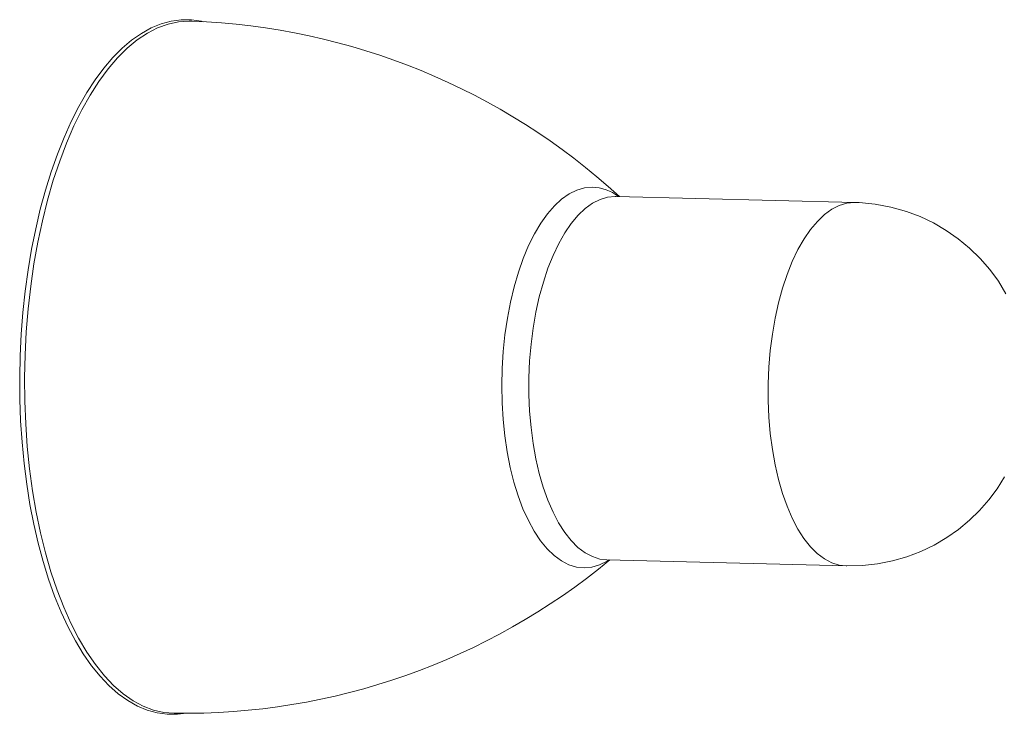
# Model space of a CAD drawing. Header units: millimetres. Extents: x -628 to -135, y -106 to 502.
# Tile 4 of 6: x -628 to -401, y 341 to 502. Entities that reach past the tile are written whole.
import ezdxf

# ---------------------------------------------------------------- set-up
doc = ezdxf.new("R2010")
doc.units = ezdxf.units.MM

msp = doc.modelspace()

# ---------------------------------------------------------------- linework, layer by layer
at = {"color": 7, "linetype": 'Continuous', "lineweight": 15}
for p, q in [((-490.72, 460.72), (-490.9, 460.72)), ((-435.47, 459.31), (-490.72, 460.72)), ((-435.47, 459.31), (-435.65, 459.31)), ((-492.86, 376.75), (-437.61, 375.34))]:
    msp.add_line(p, q, dxfattribs=at)
at = {"color": 7, "linetype": 'Continuous', "lineweight": 15, "flags": 128}
for points in [[(-586.08, 501.09), (-586.45, 501.19), (-588.78, 501.51), (-589.86, 501.55), (-591.12, 501.51), (-593.44, 501.2), (-595.75, 500.57), (-598.05, 499.63), (-600.32, 498.38), (-602.56, 496.82), (-604.76, 494.96), (-606.9, 492.81), (-608.98, 490.38), (-610.99, 487.67), (-612.92, 484.7), (-614.76, 481.49), (-616.51, 478.03), (-618.16, 474.36), (-619.71, 470.48), (-621.14, 466.4), (-622.46, 462.15), (-623.65, 457.74), (-624.72, 453.19), (-625.66, 448.51), (-626.47, 443.72), (-627.14, 438.85), (-627.67, 433.91), (-628.06, 428.92), (-628.31, 423.9), (-628.41, 418.87), (-628.38, 413.85), (-628.19, 408.86), (-627.87, 403.92), (-627.4, 399.04), (-626.79, 394.25), (-626.05, 389.57), (-625.16, 385.01), (-624.15, 380.6), (-623.01, 376.34), (-621.75, 372.26), (-620.36, 368.37), (-618.87, 364.69), (-617.26, 361.22), (-615.55, 358), (-613.74, 355.01), (-611.84, 352.29), (-609.86, 349.84), (-607.8, 347.68), (-605.67, 345.8), (-603.48, 344.22), (-601.24, 342.96), (-598.96, 342), (-596.65, 341.37), (-594.33, 341.05), (-592.01, 341.05), (-589.88, 341.34)], [(-588.7, 501.22), (-589.3, 501.24), (-591.73, 501.07), (-594.15, 500.55), (-596.56, 499.67), (-598.94, 498.44), (-601.29, 496.87), (-603.59, 494.96), (-605.84, 492.72), (-608.01, 490.16), (-610.12, 487.3), (-612.14, 484.14), (-614.06, 480.69), (-615.88, 476.99), (-617.59, 473.03), (-619.18, 468.84), (-620.65, 464.44), (-621.98, 459.85), (-623.17, 455.09), (-624.22, 450.17), (-625.12, 445.13), (-625.87, 439.98), (-626.47, 434.74), (-626.9, 429.45), (-627.18, 424.12), (-627.29, 418.77), (-627.24, 413.44), (-627.03, 408.14), (-626.66, 402.9), (-626.13, 397.74), (-625.45, 392.69), (-624.6, 387.77), (-623.61, 382.99), (-622.48, 378.39), (-621.2, 373.97), (-619.79, 369.77), (-618.25, 365.8), (-616.58, 362.08), (-614.81, 358.62), (-612.92, 355.44), (-610.94, 352.55), (-608.87, 349.97), (-606.72, 347.71), (-604.5, 345.78), (-602.22, 344.19), (-599.89, 342.94), (-597.52, 342.04), (-595.12, 341.49), (-592.78, 341.3)], [(-400.67, 438.23), (-402.44, 441.11), (-404.44, 443.84), (-406.65, 446.39), (-409.07, 448.76), (-411.68, 450.93), (-414.46, 452.87), (-417.39, 454.58), (-420.46, 456.04), (-423.64, 457.24), (-427.25, 458.26), (-430.9, 458.93), (-434.54, 459.28), (-435.63, 459.31)], [(-437.61, 375.35), (-437.43, 375.33), (-433.84, 375.42), (-430.31, 375.81), (-426.87, 376.5), (-423.53, 377.46), (-420.33, 378.69), (-417.27, 380.17), (-414.37, 381.87), (-411.65, 383.79), (-409.11, 385.89), (-406.78, 388.18), (-404.64, 390.61), (-402.72, 393.19), (-401.01, 395.9)]]:
    msp.add_lwpolyline(points, dxfattribs=at)
at = {"color": 8, "linetype": 'Continuous', "lineweight": 15, "flags": 128}
for points in [[(-496.2, 462.86), (-497.99, 462.69), (-499.78, 462.17), (-501.54, 461.3), (-503.27, 460.09), (-504.95, 458.54), (-506.56, 456.68), (-508.1, 454.52), (-509.55, 452.06), (-510.9, 449.34), (-512.14, 446.37), (-513.26, 443.18), (-514.25, 439.8), (-515.1, 436.25), (-515.81, 432.56), (-516.37, 428.75), (-516.77, 424.87), (-517.02, 420.94), (-517.1, 416.99), (-517.02, 413.06), (-516.79, 409.18), (-516.39, 405.37), (-515.84, 401.67), (-515.14, 398.11), (-514.29, 394.72), (-513.31, 391.52), (-512.2, 388.54), (-510.96, 385.81), (-509.61, 383.34), (-508.17, 381.16), (-506.63, 379.28), (-505.02, 377.72), (-503.34, 376.5), (-501.62, 375.61), (-499.86, 375.07), (-498.07, 374.88), (-496.28, 375.05), (-494.5, 375.57), (-492.73, 376.44), (-492.27, 376.73)], [(-490.9, 460.72), (-492.66, 460.55), (-494.41, 460.03), (-496.14, 459.15), (-497.83, 457.92), (-499.48, 456.36), (-501.05, 454.48), (-502.55, 452.3), (-503.95, 449.83), (-505.26, 447.09), (-506.44, 444.11), (-507.5, 440.92), (-508.43, 437.53), (-509.22, 433.99), (-509.85, 430.31), (-510.34, 426.54), (-510.66, 422.7), (-510.83, 418.83), (-510.83, 414.95), (-510.67, 411.11), (-510.34, 407.33), (-509.86, 403.65), (-509.23, 400.1), (-508.45, 396.71), (-507.52, 393.5), (-506.46, 390.52), (-505.27, 387.77), (-503.97, 385.28), (-502.57, 383.08), (-501.08, 381.19), (-499.5, 379.62), (-497.86, 378.37), (-496.17, 377.48), (-494.44, 376.93), (-492.86, 376.75)], [(-435.65, 459.31), (-437.41, 459.14), (-439.16, 458.62), (-440.89, 457.74), (-442.58, 456.51), (-444.22, 454.95), (-445.8, 453.07), (-447.3, 450.89), (-448.7, 448.42), (-450.01, 445.68), (-451.19, 442.7), (-452.25, 439.51), (-453.18, 436.12), (-453.97, 432.58), (-454.6, 428.9), (-455.09, 425.13), (-455.41, 421.29), (-455.58, 417.42), (-455.58, 413.54), (-455.42, 409.7), (-455.09, 405.92), (-454.61, 402.24), (-453.98, 398.69), (-453.19, 395.3), (-452.27, 392.09), (-451.21, 389.11), (-450.02, 386.36), (-448.72, 383.87), (-447.32, 381.67), (-445.82, 379.78), (-444.25, 378.2), (-442.61, 376.96), (-440.92, 376.07), (-439.19, 375.52), (-437.61, 375.34)]]:
    msp.add_lwpolyline(points, dxfattribs=at)
at = {"color": 7, "linetype": 'Continuous', "lineweight": 15}
for centre, radius, start, end in [((-594.16, 347.2), 154.09, 47.4462, 87.9697), ((-590.38, 495.23), 153.94, 269.1089, 309.6635)]:
    msp.add_arc(centre, radius, start, end, dxfattribs=at)
at = {"color": 8, "linetype": 'Continuous', "lineweight": 15}
msp.add_arc((-496.51, 452.35), 10.51, 52.8025, 88.3326, dxfattribs=at)

doc.saveas('drawing.dxf')
